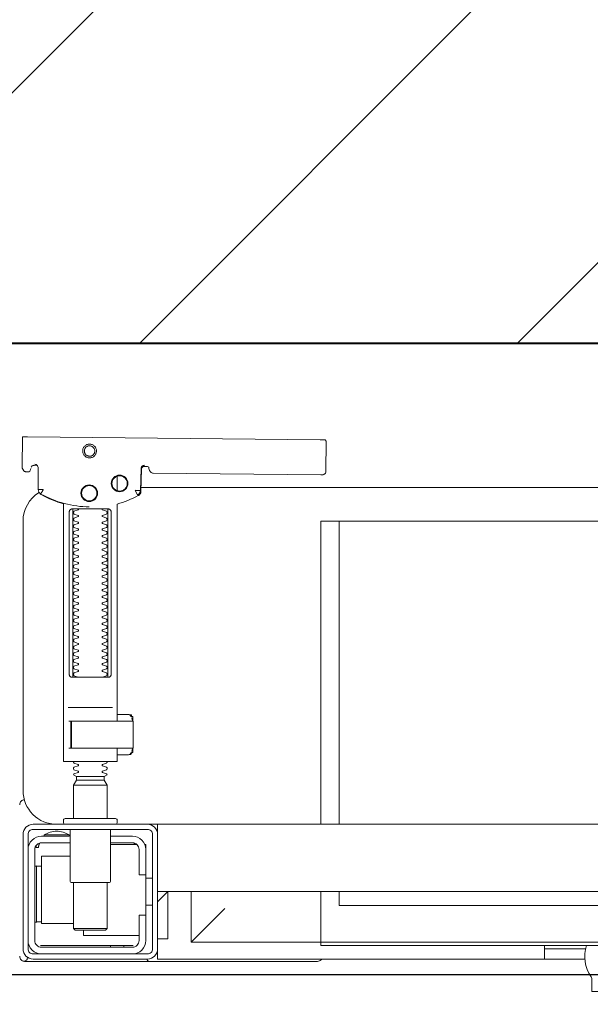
# Model space of a CAD drawing. Header units: millimetres. Extents: x -1893473 to 1546619, y -568027 to 942944.
# Tile 185 of 256: x 169311 to 169481, y -495875 to -495583. Entities that reach past the tile are written whole.
import ezdxf
from ezdxf.enums import TextEntityAlignment as Align

# ---------------------------------------------------------------- set-up
doc = ezdxf.new("R2010")
doc.units = ezdxf.units.MM
doc.header["$LTSCALE"] = 0.2
doc.layers.get('0').update_dxf_attribs({"lineweight": 0})
for name, color, linetype, lineweight in [('!! 0_Opis_pom', 9, 'Continuous', 13), ('!! 1_hatch projektowane ściany', 4, 'Continuous', 5), ('!! 1_OPIS POM NOWE', 140, 'Continuous', 5), ('!! 1_PROJ Sciany', 2, 'Continuous', 40), ('P-Opis nadproża', 150, 'Continuous', 9)]:
    doc.layers.add(name, color=color, linetype=linetype, lineweight=lineweight)
doc.layers.add('!! 1_zabudowa GK', color=33, linetype='Continuous')
doc.layers.add('!!_@ wypos sanit nd', color=7, linetype='Continuous', lineweight=0, plot=False)
doc.layers.add('Powierzchnia', color=140, linetype='Continuous', lineweight=5, plot=False)
doc.styles.add('ARIAL', font='tahoma.ttf')

# ---------------------------------------------------------------- blocks, each defined once
blk = doc.blocks.new('A$C4ebe9e89')
for points in [[(0.16424, 0.15596), (0.16327, 0.15595), (0.16304, 0.15592), (0.16283, 0.15584), (0.16262, 0.15571), (0.16265, 0.15575), (0.16259, 0.15555), (0.16257, 0.15535, -0.157432), (0.16238, 0.15476), (0.1621, 0.15436, -0.241147), (0.16129, 0.15393), (0.1115, 0.15346), (0.11134, 0.15345), (0.11119, 0.15345), (0.11107, 0.15345), (0.11094, 0.15346), (0.11078, 0.15348), (0.11062, 0.15353), (0.11047, 0.15361), (0.11033, 0.15371), (0.11022, 0.15383), (0.11012, 0.15397), (0.11005, 0.15412), (0.11001, 0.15428), (0.11, 0.15445), (0.10995, 0.16345), (0.11023, 0.16384)], [(0.19647, 0.15658), (0.19626, 0.15656), (0.19605, 0.15648), (0.19585, 0.15635), (0.19566, 0.15614, 0.132231), (0.19551, 0.15564), (0.19546, 0.14909)], [(0.19768, 0.15528, 0.415336), (0.19869, 0.15429)], [(0.19885, 0.1543), (0.19898, 0.1543), (0.19913, 0.15431), (0.19927, 0.15434), (0.19941, 0.1544), (0.19953, 0.15447), (0.19965, 0.15456), (0.19975, 0.15466), (0.20007, 0.15512, 0.158481), (0.20026, 0.15571)], [(0.18031, 0.14393, 0.125713), (0.19466, 0.14774, 0.121439), (0.19519, 0.14823, -0.262119), (0.2, 0.13968), (0.2, 0.05968, -0.414214), (0.19, 0.04968), (0.18752, 0.04968, 0.405519), (0.188, 0.05018), (0.188, 0.05088, 0.414214), (0.1875, 0.05138), (0.1725, 0.05138, 0.414214), (0.172, 0.05088), (0.172, 0.05018, 0.405519), (0.17249, 0.04968, 0.001664), (0.15993, 0.04968)], [(0.172, 0.07232), (0.172, 0.06852, 0.414214), (0.1722, 0.06832), (0.18462, 0.06832), (0.1878, 0.06832, 0.414214), (0.188, 0.06852), (0.188, 0.14485), (0.18885, 0.1451), (0.18969, 0.14537), (0.19052, 0.14568), (0.19134, 0.146), (0.19215, 0.14635), (0.19295, 0.14672), (0.19374, 0.14712), (0.19456, 0.14756), (0.19465, 0.14762), (0.19473, 0.14768), (0.19481, 0.14775), (0.19488, 0.14782), (0.19495, 0.1479), (0.19502, 0.14799)], [(0.17647, 0.09332, 0.182836), (0.17637, 0.09341), (0.17515, 0.09381, 0.050055), (0.175, 0.09408), (0.175, 0.09436, 0.050055), (0.17515, 0.09462), (0.17637, 0.09503, 0.719897), (0.17637, 0.09541), (0.17515, 0.09581, 0.050055), (0.175, 0.09608), (0.175, 0.09636, 0.050055), (0.17515, 0.09662), (0.17637, 0.09703, 0.719897), (0.17637, 0.09741), (0.17515, 0.09781, 0.050055), (0.175, 0.09808), (0.175, 0.09836, 0.050055), (0.17515, 0.09862), (0.17637, 0.09903, 0.719897), (0.17637, 0.09941), (0.17515, 0.09981, 0.050055), (0.175, 0.10008), (0.175, 0.10036, 0.050055), (0.17515, 0.10062), (0.17637, 0.10103, 0.719897), (0.17637, 0.10141), (0.17515, 0.10181, 0.050055), (0.175, 0.10208), (0.175, 0.10236, 0.050055), (0.17515, 0.10262), (0.17637, 0.10303, 0.719897), (0.17637, 0.10341), (0.17515, 0.10381, 0.050055), (0.175, 0.10408), (0.175, 0.10436, 0.050055), (0.17515, 0.10462), (0.17637, 0.10503, 0.719897), (0.17637, 0.10541), (0.17515, 0.10581, 0.050055), (0.175, 0.10608), (0.175, 0.10636, 0.050055), (0.17515, 0.10662), (0.17637, 0.10703, 0.719897), (0.17637, 0.10741), (0.17515, 0.10781, 0.050055), (0.175, 0.10808), (0.175, 0.10836, 0.050055), (0.17515, 0.10862), (0.17637, 0.10903, 0.719897), (0.17637, 0.10941), (0.17515, 0.10981, 0.050055), (0.175, 0.11008), (0.175, 0.11036, 0.050055), (0.17515, 0.11062), (0.17637, 0.11103, 0.719897), (0.17637, 0.11141), (0.17515, 0.11181, 0.050055), (0.175, 0.11208), (0.175, 0.11236, 0.050055), (0.17515, 0.11262), (0.17637, 0.11303, 0.719897), (0.17637, 0.11341), (0.17515, 0.11381, 0.050055), (0.175, 0.11408), (0.175, 0.11436, 0.050055), (0.17515, 0.11462), (0.17637, 0.11503, 0.719897), (0.17637, 0.11541), (0.17515, 0.11581, 0.050055), (0.175, 0.11608), (0.175, 0.11636, 0.050055), (0.17515, 0.11662), (0.17637, 0.11703, 0.719897), (0.17637, 0.11741), (0.17515, 0.11781, 0.050055), (0.175, 0.11808), (0.175, 0.11836, 0.050055), (0.17515, 0.11862), (0.17637, 0.11903, 0.719897), (0.17637, 0.11941), (0.17515, 0.11981, 0.050055), (0.175, 0.12008), (0.175, 0.12036, 0.050055), (0.17515, 0.12062), (0.17637, 0.12103, 0.719897), (0.17637, 0.12141), (0.17515, 0.12181, 0.050055), (0.175, 0.12208), (0.175, 0.12236, 0.050055), (0.17515, 0.12262), (0.17637, 0.12303, 0.719897), (0.17637, 0.12341), (0.17515, 0.12381, 0.050055), (0.175, 0.12408), (0.175, 0.12436, 0.050055), (0.17515, 0.12462), (0.17637, 0.12503, 0.719897), (0.17637, 0.12541), (0.17515, 0.12581, 0.050055), (0.175, 0.12608), (0.175, 0.12636, 0.050055), (0.17515, 0.12662), (0.17637, 0.12703, 0.719897), (0.17637, 0.12741), (0.17515, 0.12781, 0.050055), (0.175, 0.12808), (0.175, 0.12836, 0.050055), (0.17515, 0.12862), (0.17637, 0.12903, 0.719897), (0.17637, 0.12941), (0.17515, 0.12981, 0.050055), (0.175, 0.13008), (0.175, 0.13036, 0.050055), (0.17515, 0.13062), (0.17637, 0.13103, 0.719897), (0.17637, 0.13141), (0.17515, 0.13181, 0.050055), (0.175, 0.13208), (0.175, 0.13236, 0.050055), (0.17515, 0.13262), (0.17637, 0.13303, 0.719897), (0.17637, 0.13341), (0.17515, 0.13381, 0.050055), (0.175, 0.13408), (0.175, 0.13436, 0.050055), (0.17515, 0.13462), (0.17637, 0.13503, 0.719897), (0.17637, 0.13541), (0.17515, 0.13581, 0.050055), (0.175, 0.13608), (0.175, 0.13636, 0.050055), (0.17515, 0.13662), (0.17637, 0.13703, 0.719897), (0.17637, 0.13741), (0.17515, 0.13781, 0.050055), (0.175, 0.13808), (0.175, 0.13836, 0.050055), (0.17515, 0.13862), (0.17637, 0.13903, 0.719897), (0.17637, 0.13941), (0.17515, 0.13981, 0.050055), (0.175, 0.14008), (0.175, 0.14036, 0.050055), (0.17515, 0.14062), (0.17637, 0.14103, 0.719897), (0.17637, 0.14141), (0.17515, 0.14181, 0.050055), (0.175, 0.14208), (0.175, 0.14236, 0.050055), (0.17515, 0.14262), (0.17637, 0.14303, 0.474594), (0.17647, 0.14332)], [(0.18353, 0.14332, 0.474594), (0.18364, 0.14303), (0.18486, 0.14262, 0.050055), (0.185, 0.14236), (0.185, 0.14208, 0.050055), (0.18486, 0.14181), (0.18364, 0.14141, 0.719897), (0.18364, 0.14103), (0.18486, 0.14062, 0.050055), (0.185, 0.14036), (0.185, 0.14008, 0.050055), (0.18486, 0.13981), (0.18364, 0.13941, 0.719897), (0.18364, 0.13903), (0.18486, 0.13862, 0.050055), (0.185, 0.13836), (0.185, 0.13808, 0.050055), (0.18486, 0.13781), (0.18364, 0.13741, 0.719897), (0.18364, 0.13703), (0.18486, 0.13662, 0.050055), (0.185, 0.13636), (0.185, 0.13608, 0.050055), (0.18486, 0.13581), (0.18364, 0.13541, 0.719897), (0.18364, 0.13503), (0.18486, 0.13462, 0.050055), (0.185, 0.13436), (0.185, 0.13408, 0.050055), (0.18486, 0.13381), (0.18364, 0.13341, 0.719897), (0.18364, 0.13303), (0.18486, 0.13262, 0.050055), (0.185, 0.13236), (0.185, 0.13208, 0.050055), (0.18486, 0.13181), (0.18364, 0.13141, 0.719897), (0.18364, 0.13103), (0.18486, 0.13062, 0.050055), (0.185, 0.13036), (0.185, 0.13008, 0.050055), (0.18486, 0.12981), (0.18364, 0.12941, 0.719897), (0.18364, 0.12903), (0.18486, 0.12862, 0.050055), (0.185, 0.12836), (0.185, 0.12808, 0.050055), (0.18486, 0.12781), (0.18364, 0.12741, 0.719897), (0.18364, 0.12703), (0.18486, 0.12662, 0.050055), (0.185, 0.12636), (0.185, 0.12608, 0.050055), (0.18486, 0.12581), (0.18364, 0.12541, 0.719897), (0.18364, 0.12503), (0.18486, 0.12462, 0.050055), (0.185, 0.12436), (0.185, 0.12408, 0.050055), (0.18486, 0.12381), (0.18364, 0.12341, 0.719897), (0.18364, 0.12303), (0.18486, 0.12262, 0.050055), (0.185, 0.12236), (0.185, 0.12208, 0.050055), (0.18486, 0.12181), (0.18364, 0.12141, 0.719897), (0.18364, 0.12103), (0.18486, 0.12062, 0.050055), (0.185, 0.12036), (0.185, 0.12008, 0.050055), (0.18486, 0.11981), (0.18364, 0.11941, 0.719897), (0.18364, 0.11903), (0.18486, 0.11862, 0.050055), (0.185, 0.11836), (0.185, 0.11808, 0.050055), (0.18486, 0.11781), (0.18364, 0.11741, 0.719897), (0.18364, 0.11703), (0.18486, 0.11662, 0.050055), (0.185, 0.11636), (0.185, 0.11608, 0.050055), (0.18486, 0.11581), (0.18364, 0.11541, 0.719897), (0.18364, 0.11503), (0.18486, 0.11462, 0.050055), (0.185, 0.11436), (0.185, 0.11408, 0.050055), (0.18486, 0.11381), (0.18364, 0.11341, 0.719897), (0.18364, 0.11303), (0.18486, 0.11262, 0.050055), (0.185, 0.11236), (0.185, 0.11208, 0.050055), (0.18486, 0.11181), (0.18364, 0.11141, 0.719897), (0.18364, 0.11103), (0.18486, 0.11062, 0.050055), (0.185, 0.11036), (0.185, 0.11008, 0.050055), (0.18486, 0.10981), (0.18364, 0.10941, 0.719897), (0.18364, 0.10903), (0.18486, 0.10862, 0.050055), (0.185, 0.10836), (0.185, 0.10808, 0.050055), (0.18486, 0.10781), (0.18364, 0.10741, 0.719897), (0.18364, 0.10703), (0.18486, 0.10662, 0.050055), (0.185, 0.10636), (0.185, 0.10608, 0.050055), (0.18486, 0.10581), (0.18364, 0.10541, 0.719897), (0.18364, 0.10503), (0.18486, 0.10462, 0.050055), (0.185, 0.10436), (0.185, 0.10408, 0.050055), (0.18486, 0.10381), (0.18364, 0.10341, 0.719897), (0.18364, 0.10303), (0.18486, 0.10262, 0.050055), (0.185, 0.10236), (0.185, 0.10208, 0.050055), (0.18486, 0.10181), (0.18364, 0.10141, 0.719897), (0.18364, 0.10103), (0.18486, 0.10062, 0.050055), (0.185, 0.10036), (0.185, 0.10008, 0.050055), (0.18486, 0.09981), (0.18364, 0.09941, 0.719897), (0.18364, 0.09903), (0.18486, 0.09862, 0.050055), (0.185, 0.09836), (0.185, 0.09808, 0.050055), (0.18486, 0.09781), (0.18364, 0.09741, 0.719897), (0.18364, 0.09703), (0.18486, 0.09662, 0.050055), (0.185, 0.09636), (0.185, 0.09608, 0.050055), (0.18486, 0.09581), (0.18364, 0.09541, 0.719897), (0.18364, 0.09503), (0.18486, 0.09462, 0.050055), (0.185, 0.09436), (0.185, 0.09408, 0.050055), (0.18486, 0.09381), (0.18364, 0.09341, 0.182836), (0.18353, 0.09332)], [(0.18575, 0.07252), (0.18575, 0.08011), (0.18572, 0.08022), (0.18564, 0.08029), (0.18555, 0.08032), (0.18565, 0.0803), (0.18573, 0.08024), (0.18577, 0.08014), (0.18577, 0.07252), (0.18574, 0.07241), (0.18567, 0.07234), (0.18547, 0.07232), (0.18558, 0.07237), (0.18564, 0.07252), (0.18564, 0.08012), (0.18557, 0.08027), (0.18547, 0.08032), (0.16743, 0.08032, 0.414214), (0.16723, 0.08012), (0.16723, 0.07252, 0.414214), (0.16743, 0.07232), (0.18547, 0.07232)], [(0.18556, 0.07232, 0.414213), (0.18576, 0.07252), (0.18575, 0.08011), (0.18575, 0.07252), (0.18572, 0.07241), (0.18565, 0.07234), (0.18555, 0.07232)], [(0.175, 0.06836), (0.175, 0.06812, -0.050055), (0.17515, 0.06786), (0.17636, 0.06745, -0.719897), (0.17636, 0.06707), (0.17515, 0.06666, -0.050055), (0.175, 0.0664), (0.175, 0.06612, -0.050055), (0.17515, 0.06586), (0.17636, 0.06545, -0.719897), (0.17636, 0.06507), (0.17515, 0.06466, -0.050055), (0.175, 0.0644), (0.1759, 0.06388), (0.1759, 0.06282), (0.175, 0.06126), (0.175, 0.05138)], [(0.185, 0.06836), (0.185, 0.06812, 0.050055), (0.18486, 0.06786), (0.18364, 0.06745, 0.719897), (0.18364, 0.06707), (0.18486, 0.06666, 0.050055), (0.185, 0.0664), (0.185, 0.06612, 0.050055), (0.18486, 0.06586), (0.18364, 0.06545, 0.719897), (0.18364, 0.06507), (0.18486, 0.06466, 0.050055), (0.185, 0.0644), (0.1841, 0.06388), (0.1841, 0.06282), (0.185, 0.06126), (0.185, 0.05138)], [(0.20011, 0.05684, 0.126559), (0.19962, 0.05693)], [(0.20099, 0.05547, 0.198909), (0.20055, 0.05654, 0.091301), (0.20011, 0.05684)], [(0.174, 0.04818), (0.174, 0.03288, 0.414214), (0.1745, 0.03238), (0.1855, 0.03238, 0.414214), (0.186, 0.03288), (0.186, 0.04818)], [(0.19375, 0.04656, 0.119096), (0.19, 0.04764, 0.119096), (0.18625, 0.04656)], [(0.16379, 0.04368), (0.1635, 0.04368), (0.1635, 0.04218, -0.414214), (0.1675, 0.04618), (0.174, 0.04618)], [(0.174, 0.04418), (0.1675, 0.04418, 0.414214), (0.1655, 0.04218), (0.1655, 0.03468), (0.1635, 0.03468), (0.1635, 0.01518, 0.414214), (0.1675, 0.01118)], [(0.1635, 0.02268), (0.1655, 0.02268), (0.1655, 0.01518, 0.414214), (0.1675, 0.01318), (0.1945, 0.01318, 0.414214), (0.1965, 0.01518), (0.1965, 0.04218, 0.414214), (0.1945, 0.04418), (0.186, 0.04418)], [(0.19375, 0.04618), (0.19375, 0.04656), (0.18625, 0.04656), (0.18625, 0.04618), (0.1945, 0.04618, -0.414214), (0.1985, 0.04218)], [(0.1945, 0.03721), (0.19515, 0.03722), (0.19542, 0.03722), (0.1956, 0.03722), (0.19567, 0.03722, 0.116465), (0.19589, 0.03728), (0.19601, 0.03733), (0.19601, 0.02063), (0.19589, 0.02068, 0.116465), (0.19567, 0.02074), (0.19542, 0.02074), (0.19515, 0.02074), (0.1945, 0.02075)], [(0.1945, 0.01118, 0.414214), (0.1985, 0.01518)], [(-0.04, 0.01368), (-0.03255, 0.01368, 0.236962), (-0.03118, 0.00443, -0.154353), (-0.031, 0.00386), (-0.031, 0), (0.031, 0), (0.031, 0.00386, -0.154353), (0.03118, 0.00443, 0.236962), (0.03256, 0.01368), (0.04, 0.01368)], [(0.11124, 0.00968), (0.11142, 0.00944), (0.11165, 0.00925), (0.11192, 0.0091), (0.1122, 0.00901), (0.1125, 0.00898), (0.1623, 0.00898, 0.326231), (0.16325, 0.00968)], [(0.1987, 0.01002, 0.000114), (0.1987, 0.01002, 0.517015), (0.20003, 0.00909), (0.19993, 0.00905), (0.19983, 0.00903), (0.19971, 0.009), (0.19958, 0.00899), (0.19948, 0.00899), (0.19903, 0.00899), (0.19841, 0.00899), (0.19771, 0.00899), (0.16428, 0.00899), (0.16393, 0.00899), (0.16357, 0.00899), (0.16323, 0.00899), (0.16294, 0.00899), (0.16269, 0.00899), (0.16249, 0.00899), (0.16237, 0.00899)], [(0.20011, 0.00912, 0.091301), (0.20055, 0.00942, 0.198909), (0.20099, 0.01048)]]:
    blk.add_lwpolyline(points, format="xyb")
for points in [[(0.19864, 0.1647), (0.11173, 0.16387)], [(0.20013, 0.1647), (0.20026, 0.15571)], [(0.16386, 0.15607), (0.16409, 0.15602), (0.16425, 0.15596), (0.1644, 0.15586), (0.16453, 0.15574), (0.16463, 0.1556), (0.16471, 0.15544), (0.16476, 0.15527), (0.16478, 0.1551), (0.16496, 0.14854), (0.16497, 0.14842), (0.16498, 0.14832), (0.16501, 0.14822), (0.16503, 0.14812), (0.16507, 0.14802), (0.16511, 0.14793), (0.16516, 0.14784), (0.16521, 0.14775), (0.16528, 0.14767), (0.16535, 0.14758), (0.16542, 0.14751), (0.1655, 0.14744), (0.16558, 0.14737), (0.16567, 0.14731), (0.16576, 0.14726), (0.16651, 0.14688), (0.16727, 0.14651), (0.16803, 0.14617), (0.16881, 0.14585), (0.1696, 0.14555), (0.17039, 0.14527), (0.17119, 0.14502), (0.172, 0.14478), (0.172, 0.08032)], [(0.1651, 0.14871), (0.16492, 0.1553), (0.1649, 0.15547), (0.16485, 0.15563), (0.16478, 0.15579), (0.16468, 0.15592), (0.16455, 0.15604), (0.16441, 0.15614), (0.16425, 0.15621), (0.16409, 0.15626), (0.16391, 0.15627)], [(0.19757, 0.15573), (0.19749, 0.15586), (0.19739, 0.15598), (0.19727, 0.15608), (0.19713, 0.15617), (0.19698, 0.15623), (0.19683, 0.15626), (0.19667, 0.15627), (0.19577, 0.15626)], [(0.172, 0.15305), (0.172, 0.14874)], [(0.16493, 0.14968), (-0.16477, 0.14968)], [(0.17483, 0.14232), (0.17483, 0.09432)], [(0.18523, 0.09432), (0.18523, 0.14232)], [(-0.11847, 0.04968), (-0.11847, 0.13968), (0.11153, 0.13968), (0.11153, 0.04968)], [(0.10602, 0.13968), (0.10602, 0.04968)], [(0.16811, 0.08203), (0.16776, 0.08162), (0.16776, 0.08196), (0.16779, 0.08207), (0.16786, 0.08214), (0.16797, 0.08218), (0.1681, 0.08219), (0.16822, 0.08219), (0.16842, 0.08221), (0.16887, 0.08232), (0.172, 0.08232)], [(0.16848, 0.08224), (0.16856, 0.0823), (0.16876, 0.08232)], [(0.18662, 0.08432), (0.17345, 0.08432)], [(0.16732, 0.08028), (0.16732, 0.08144), (0.16736, 0.08156), (0.16746, 0.08164), (0.16767, 0.08169)], [(0.16751, 0.08053), (0.16754, 0.08079), (0.16766, 0.08132)], [(0.17371, 0.08032), (0.18481, 0.08032), (0.18637, 0.08032)], [(0.16767, 0.07094), (0.16756, 0.07096), (0.16746, 0.07099), (0.16737, 0.07106), (0.16732, 0.0712), (0.16732, 0.07235)], [(0.16766, 0.07131), (0.16754, 0.07185), (0.16751, 0.0721)], [(0.172, 0.07032), (0.16887, 0.07032), (0.16842, 0.07042), (0.16831, 0.07044), (0.1682, 0.07044), (0.16806, 0.07045), (0.16795, 0.07046), (0.16783, 0.07052), (0.16776, 0.07067), (0.16776, 0.07101), (0.16811, 0.07061)], [(0.16876, 0.07032), (0.16866, 0.07032), (0.16848, 0.0704)], [(0.18558, 0.07232), (0.18637, 0.07232)], [(0.1759, 0.06388), (0.1841, 0.06388)], [(0.1841, 0.06282), (0.1759, 0.06282)], [(0.185, 0.06126), (0.175, 0.06126)], [(0.19963, 0.05696), (0.19976, 0.05695), (0.19988, 0.05692), (0.20001, 0.05688)], [(-0.16, 0.04668), (-0.16, 0.04968), (0.16, 0.04968), (0.16, 0.04668)], [(0.16, 0.03368), (0.16, 0.04568)], [(0.167, 0.04412), (0.16693, 0.04403), (0.16687, 0.04393), (0.16681, 0.04381), (0.16675, 0.04368)], [(0.19499, 0.04412), (0.19506, 0.04404), (0.19512, 0.04395), (0.19517, 0.04385), (0.19521, 0.04376), (0.19525, 0.04365), (0.19528, 0.04355), (0.19531, 0.04344), (0.19533, 0.04333), (0.19535, 0.04322), (0.19537, 0.04311), (0.19538, 0.04301), (0.19539, 0.04291), (0.19538, 0.04281), (0.19547, 0.04278), (0.19557, 0.04278), (0.19568, 0.04278), (0.19578, 0.04278), (0.19589, 0.04278), (0.19613, 0.04278), (0.19616, 0.04288), (0.19615, 0.04299), (0.19613, 0.04311), (0.19609, 0.04324), (0.19605, 0.04336), (0.19594, 0.04357)], [(0.1635, 0.03468), (0.1635, 0.04218)], [(0.174, 0.04368), (0.16618, 0.04368)], [(0.186, 0.04018), (0.1945, 0.04018), (0.1945, 0.02018), (0.185, 0.02018)], [(0.19591, 0.03729), (0.19602, 0.03729), (0.19616, 0.03729), (0.19632, 0.03729), (0.1965, 0.03729)], [(0.1615, 0.03368), (0.1635, 0.03368)], [(0.175, 0.03238), (0.175, 0.01872), (0.1755, 0.01822), (0.1845, 0.01822), (0.185, 0.01872), (0.185, 0.03238)], [(0.16, 0.02668), (0.157, 0.02968), (0.16, 0.02968), (-0.16, 0.02968), (-0.157, 0.02968), (-0.16, 0.02668)], [(0.10602, 0.02968), (0.10602, 0.0256), (-0.11847, 0.0256)], [(0.11153, 0.02968), (0.11153, 0.01468), (0.15, 0.01468)], [(0.14, 0.02468), (0.15, 0.01468), (0.15, 0.02968)], [(0.16, 0.01568), (0.157, 0.01568), (0.157, 0.02968)], [(0.1615, 0.02568), (0.1635, 0.02568)], [(0.1965, 0.02067), (0.19632, 0.02067), (0.19616, 0.02067), (0.19602, 0.02067), (0.19591, 0.02067)], [(0.1655, 0.01668), (0.182, 0.01668), (0.182, 0.01822)], [(0.185, 0.01872), (0.175, 0.01872)], [(0.03283, 0.01268), (0.045, 0.01268)], [(0.16, 0.01268), (0.16, 0.00968), (0.03305, 0.00968)], [(0.045, 0.01368), (0.045, 0.00968)], [(0.16722, 0.01368), (0.19467, 0.01368), (0.19478, 0.01368)], [(0.17, 0.01318), (0.17, 0.01368)], [(0.174, 0.01318), (0.174, 0.01368)]]:
    blk.add_lwpolyline(points)
for points in [[(0.18024, 0.15848), (0.18044, 0.15849), (0.18064, 0.15852), (0.18084, 0.15857), (0.18103, 0.15864), (0.18121, 0.15873), (0.18138, 0.15883), (0.18154, 0.15895), (0.18168, 0.15909), (0.18182, 0.15924), (0.18194, 0.1594), (0.18204, 0.15958), (0.18212, 0.15976), (0.18219, 0.15995), (0.18224, 0.16014), (0.18226, 0.16034), (0.18227, 0.16054), (0.18226, 0.16075), (0.18223, 0.16094), (0.18218, 0.16114), (0.18211, 0.16133), (0.18202, 0.16151), (0.18191, 0.16168), (0.18179, 0.16184), (0.18166, 0.16199), (0.18151, 0.16212), (0.18134, 0.16224), (0.18117, 0.16234), (0.18099, 0.16242), (0.1808, 0.16249), (0.1806, 0.16254), (0.1804, 0.16256), (0.1802, 0.16257), (0.18, 0.16256), (0.1798, 0.16253), (0.17961, 0.16248), (0.17942, 0.16241), (0.17924, 0.16232), (0.17907, 0.16222), (0.17891, 0.1621), (0.17876, 0.16196), (0.17863, 0.16181), (0.17851, 0.16165), (0.17841, 0.16147), (0.17832, 0.16129), (0.17826, 0.1611), (0.17821, 0.1609), (0.17818, 0.16071), (0.17818, 0.1605), (0.17819, 0.1603), (0.17822, 0.16011), (0.17827, 0.15991), (0.17834, 0.15972), (0.17843, 0.15954), (0.17853, 0.15937), (0.17865, 0.15921), (0.17879, 0.15906), (0.17894, 0.15893), (0.1791, 0.15881), (0.17928, 0.15871), (0.17946, 0.15863), (0.17965, 0.15856), (0.17984, 0.15851), (0.18004, 0.15849)], [(0.18024, 0.15897), (0.18039, 0.15898), (0.18054, 0.159), (0.18068, 0.15904), (0.18083, 0.15909), (0.18096, 0.15916), (0.18109, 0.15924), (0.18121, 0.15933), (0.18133, 0.15943), (0.18143, 0.15955), (0.18152, 0.15967), (0.18159, 0.1598), (0.18166, 0.15994), (0.18171, 0.16008), (0.18174, 0.16023), (0.18176, 0.16038), (0.18177, 0.16053), (0.18176, 0.16068), (0.18174, 0.16084), (0.1817, 0.16098), (0.18165, 0.16113), (0.18158, 0.16126), (0.1815, 0.16139), (0.18141, 0.16151), (0.1813, 0.16162), (0.18119, 0.16173), (0.18107, 0.16182), (0.18094, 0.16189), (0.1808, 0.16196), (0.18066, 0.16201), (0.18051, 0.16204), (0.18036, 0.16206), (0.18021, 0.16207), (0.18005, 0.16206), (0.1799, 0.16204), (0.17976, 0.162), (0.17961, 0.16194), (0.17948, 0.16188), (0.17935, 0.1618), (0.17923, 0.16171), (0.17911, 0.1616), (0.17901, 0.16149), (0.17892, 0.16137), (0.17885, 0.16124), (0.17878, 0.1611), (0.17873, 0.16095), (0.1787, 0.16081), (0.17868, 0.16066), (0.17867, 0.1605), (0.17868, 0.16035), (0.1787, 0.1602), (0.17874, 0.16005), (0.17879, 0.15991), (0.17886, 0.15977), (0.17894, 0.15964), (0.17903, 0.15952), (0.17914, 0.15941), (0.17925, 0.15931), (0.17937, 0.15922), (0.1795, 0.15914), (0.17964, 0.15908), (0.17978, 0.15903), (0.17993, 0.159), (0.18008, 0.15897)], [(0.16587, 0.14754), (0.16582, 0.14756), (0.16577, 0.1476), (0.16573, 0.14763), (0.16568, 0.14767), (0.16563, 0.14771), (0.16558, 0.14776), (0.16553, 0.14781), (0.16549, 0.14786), (0.16544, 0.14791), (0.1654, 0.14797), (0.16536, 0.14803), (0.16533, 0.14809), (0.16529, 0.14815), (0.16526, 0.14821), (0.16524, 0.14828), (0.16521, 0.14834), (0.16519, 0.14841), (0.16517, 0.14847), (0.16516, 0.14854), (0.16515, 0.1486), (0.16514, 0.14866), (0.16513, 0.14872), (0.16513, 0.14877), (0.16518, 0.14879), (0.16643, 0.14884), (0.16648, 0.14884), (0.16654, 0.14884), (0.16659, 0.14886), (0.16664, 0.14883), (0.16661, 0.14879), (0.16658, 0.14874), (0.16656, 0.14869), (0.16653, 0.14863), (0.16594, 0.14754)], [(0.18533, 0.14332), (0.18542, 0.14331), (0.1855, 0.1433), (0.18559, 0.14329), (0.18567, 0.14326), (0.18575, 0.14323), (0.18583, 0.14319), (0.18591, 0.14314), (0.18598, 0.14308), (0.18604, 0.14302), (0.1861, 0.14294), (0.18615, 0.14286), (0.18619, 0.14276), (0.18623, 0.14266), (0.18626, 0.14255), (0.18627, 0.14243), (0.18628, 0.14232), (0.18628, 0.09432), (0.18627, 0.0942), (0.18626, 0.09409), (0.18623, 0.09398), (0.18619, 0.09387), (0.18615, 0.09378), (0.1861, 0.09369), (0.18604, 0.09362), (0.18598, 0.09355), (0.18591, 0.09349), (0.18583, 0.09344), (0.18575, 0.0934), (0.18567, 0.09337), (0.18559, 0.09335), (0.1855, 0.09333), (0.18542, 0.09332), (0.18533, 0.09332), (0.17475, 0.09332), (0.17466, 0.09332), (0.17457, 0.09333), (0.17449, 0.09335), (0.1744, 0.09337), (0.17432, 0.0934), (0.17424, 0.09344), (0.17416, 0.09349), (0.17409, 0.09355), (0.17403, 0.09362), (0.17397, 0.09369), (0.17392, 0.09378), (0.17387, 0.09387), (0.17384, 0.09398), (0.17381, 0.09409), (0.17379, 0.0942), (0.17379, 0.09432), (0.17379, 0.14232), (0.17379, 0.14243), (0.17381, 0.14255), (0.17384, 0.14266), (0.17387, 0.14276), (0.17392, 0.14286), (0.17397, 0.14294), (0.17403, 0.14302), (0.17409, 0.14308), (0.17416, 0.14314), (0.17424, 0.14319), (0.17432, 0.14323), (0.1744, 0.14326), (0.17449, 0.14329), (0.17457, 0.1433), (0.17466, 0.14331), (0.17475, 0.14332)], [(-0.11847, 0.01368), (0.11153, 0.01368), (0.11153, 0.01468), (-0.11847, 0.01468)]]:
    blk.add_lwpolyline(points, close=True)
for points in [[(0.19546, 0.14908), (0.19546, 0.14908), (0.19546, 0.14908), (0.19546, 0.14909), (0.19546, 0.14909), (0.19546, 0.14909), (0.19546, 0.14909), (0.19546, 0.14909), (0.19546, 0.14909), (0.19546, 0.14909), (0.19546, 0.14909), (0.19546, 0.14909), (0.19546, 0.14909), (0.19546, 0.14909), (0.19546, 0.14909), (0.19546, 0.14909), (0.19546, 0.14909), (0.19546, 0.14909), (0.19546, 0.14909), (0.19546, 0.14909), (0.19546, 0.14908), (0.19546, 0.14908), (0.19546, 0.14908), (0.19546, 0.14908), (0.19546, 0.14908), (0.19546, 0.14908), (0.19546, 0.14908), (0.19546, 0.14908), (0.19546, 0.14908), (0.19546, 0.14908), (0.19546, 0.14908), (0.19546, 0.14908), (0.19546, 0.14908), (0.19546, 0.14908), (0.19546, 0.14908), (0.19546, 0.14908), (0.19546, 0.14908), (0.19546, 0.14909), (0.19545, 0.14909), (0.19545, 0.14909), (0.19545, 0.14909), (0.19545, 0.14909), (0.19545, 0.14909), (0.19545, 0.14909), (0.19545, 0.14909), (0.19545, 0.14909), (0.19544, 0.14909), (0.19544, 0.14908), (0.19544, 0.14908), (0.19544, 0.14908), (0.19544, 0.14908), (0.19543, 0.14908), (0.19543, 0.14908), (0.19543, 0.14908), (0.19543, 0.14908), (0.19543, 0.14908), (0.19543, 0.14908), (0.19543, 0.14908), (0.19542, 0.14908), (0.19542, 0.14908), (0.19542, 0.14908), (0.19542, 0.14908), (0.19542, 0.14908), (0.19541, 0.14908), (0.19541, 0.14908), (0.19541, 0.14908), (0.19541, 0.14908), (0.19541, 0.14908), (0.1954, 0.14908), (0.1954, 0.14908), (0.1954, 0.14908), (0.19539, 0.14908), (0.19539, 0.14908), (0.19538, 0.14909), (0.19537, 0.14909), (0.19537, 0.14909), (0.19536, 0.14909), (0.19536, 0.14909), (0.19536, 0.14909), (0.19535, 0.14909), (0.19535, 0.14909), (0.19534, 0.14909), (0.19534, 0.14909), (0.19533, 0.14909), (0.19533, 0.14909), (0.19532, 0.14909), (0.19531, 0.14909), (0.19531, 0.14909), (0.1953, 0.14909), (0.19529, 0.14909), (0.19529, 0.14909), (0.19528, 0.14909), (0.19527, 0.14909), (0.19527, 0.14909), (0.19526, 0.14909), (0.19525, 0.14909), (0.19524, 0.14909), (0.19524, 0.14909), (0.19523, 0.14909), (0.19522, 0.14909), (0.19521, 0.14909), (0.1952, 0.14909), (0.19519, 0.14909), (0.19518, 0.14909), (0.19517, 0.14909), (0.19516, 0.14909), (0.19516, 0.14909), (0.19515, 0.14909), (0.19514, 0.14909), (0.19513, 0.14909), (0.19512, 0.14909), (0.19511, 0.14909), (0.1951, 0.14909), (0.19508, 0.14909), (0.19507, 0.14909), (0.19506, 0.14909), (0.19505, 0.14909), (0.19504, 0.14909), (0.19503, 0.14909), (0.19502, 0.14909), (0.19501, 0.14909), (0.195, 0.14909), (0.19499, 0.14909), (0.19497, 0.14909), (0.19496, 0.14909), (0.19495, 0.14909), (0.19494, 0.1491), (0.19493, 0.1491), (0.19491, 0.1491), (0.1949, 0.1491), (0.19489, 0.1491), (0.19488, 0.1491), (0.19486, 0.1491), (0.19485, 0.1491), (0.19484, 0.1491), (0.19483, 0.1491), (0.19481, 0.1491), (0.19469, 0.1491), (0.19464, 0.1491), (0.19459, 0.1491), (0.19456, 0.1491), (0.19453, 0.1491), (0.19451, 0.1491), (0.19448, 0.1491), (0.19446, 0.1491), (0.19443, 0.1491), (0.19441, 0.1491), (0.19438, 0.1491), (0.19435, 0.1491), (0.19433, 0.1491), (0.19431, 0.1491), (0.19428, 0.1491), (0.19427, 0.1491), (0.19426, 0.1491), (0.19423, 0.1491), (0.19422, 0.1491), (0.19421, 0.1491), (0.1942, 0.1491), (0.19418, 0.1491), (0.19418, 0.1491), (0.19417, 0.1491), (0.19417, 0.1491), (0.19416, 0.1491), (0.19416, 0.1491), (0.19415, 0.14911), (0.19414, 0.14911), (0.19414, 0.14911), (0.19413, 0.14911), (0.19413, 0.14911), (0.19412, 0.14911), (0.19412, 0.14911), (0.19412, 0.14911), (0.19411, 0.14911), (0.19411, 0.1491), (0.1941, 0.1491), (0.1941, 0.1491), (0.1941, 0.1491), (0.19409, 0.1491), (0.19409, 0.1491), (0.19409, 0.1491), (0.19409, 0.1491), (0.19408, 0.1491), (0.19408, 0.1491), (0.19408, 0.1491), (0.19407, 0.1491), (0.19407, 0.1491), (0.19406, 0.1491), (0.19406, 0.1491), (0.19406, 0.1491), (0.19406, 0.1491), (0.19405, 0.1491), (0.19405, 0.1491), (0.19405, 0.1491), (0.19405, 0.14911), (0.19404, 0.14911), (0.19404, 0.14911), (0.19404, 0.14911), (0.19403, 0.14911), (0.19403, 0.14911), (0.19402, 0.14912), (0.19402, 0.14912), (0.19402, 0.14912), (0.19401, 0.14912), (0.19401, 0.14912), (0.19401, 0.14912), (0.194, 0.14912), (0.194, 0.14912), (0.194, 0.14912), (0.194, 0.14912), (0.194, 0.14912), (0.194, 0.14912), (0.194, 0.14912), (0.19399, 0.14912), (0.19399, 0.14912), (0.19399, 0.14912), (0.19399, 0.14912), (0.19399, 0.14912), (0.19399, 0.14912), (0.19398, 0.14912), (0.19398, 0.14912), (0.19398, 0.14911), (0.19398, 0.14911), (0.19398, 0.14911), (0.19398, 0.14911), (0.19397, 0.14911), (0.19397, 0.14911), (0.19397, 0.1491), (0.19397, 0.1491), (0.19397, 0.1491), (0.19397, 0.1491), (0.19397, 0.1491), (0.19397, 0.14909), (0.19397, 0.14909), (0.19397, 0.14909), (0.19397, 0.14909), (0.19397, 0.14908), (0.19397, 0.14908), (0.19397, 0.14908), (0.19397, 0.14908), (0.19397, 0.14908), (0.19397, 0.14907), (0.19397, 0.14907), (0.19397, 0.14907), (0.19397, 0.14907), (0.19397, 0.14907), (0.19398, 0.14906), (0.19398, 0.14906), (0.19398, 0.14906), (0.19398, 0.14906), (0.19398, 0.14906), (0.19398, 0.14905), (0.19399, 0.14905), (0.19399, 0.14905), (0.19399, 0.14905), (0.194, 0.14904), (0.194, 0.14904), (0.19401, 0.14903), (0.19401, 0.14903), (0.19401, 0.14903), (0.19402, 0.14902), (0.19402, 0.14902), (0.19402, 0.14902), (0.19403, 0.14901), (0.19403, 0.14901), (0.19403, 0.14901), (0.19403, 0.149), (0.19403, 0.149), (0.19403, 0.149), (0.19404, 0.14899), (0.19404, 0.14899), (0.19404, 0.14899), (0.19404, 0.14899), (0.19404, 0.14898), (0.19404, 0.14898), (0.19404, 0.14898), (0.19405, 0.14897), (0.19405, 0.14897), (0.19405, 0.14897), (0.19405, 0.14896), (0.19405, 0.14896), (0.19406, 0.14895), (0.19406, 0.14895), (0.19406, 0.14895), (0.19406, 0.14894), (0.19407, 0.14894), (0.19407, 0.14893), (0.19407, 0.14893), (0.19408, 0.14892), (0.19408, 0.14891), (0.19409, 0.1489), (0.19409, 0.14889), (0.1941, 0.14888), (0.1941, 0.14887), (0.19411, 0.14886), (0.19412, 0.14884), (0.19414, 0.14881), (0.19416, 0.14877), (0.19418, 0.14873), (0.19419, 0.14871), (0.1942, 0.1487), (0.19421, 0.14868), (0.19422, 0.14866), (0.19423, 0.14864), (0.19434, 0.14845), (0.19435, 0.14844), (0.19435, 0.14842), (0.19436, 0.1484), (0.19437, 0.14839), (0.19438, 0.14837), (0.19439, 0.14836), (0.1944, 0.14834), (0.19441, 0.14832), (0.19441, 0.14831), (0.19442, 0.14829), (0.19443, 0.14828), (0.19444, 0.14826), (0.19445, 0.14825), (0.19446, 0.14823), (0.19446, 0.14822), (0.19447, 0.14821), (0.19448, 0.14819), (0.19449, 0.14818), (0.19449, 0.14816), (0.1945, 0.14815), (0.19451, 0.14814), (0.19452, 0.14813), (0.19452, 0.14811), (0.19453, 0.1481), (0.19454, 0.14809), (0.19454, 0.14808), (0.19455, 0.14806), (0.19456, 0.14805), (0.19456, 0.14804), (0.19457, 0.14803), (0.19457, 0.14802), (0.19458, 0.14801), (0.19458, 0.148), (0.19459, 0.14799), (0.1946, 0.14798), (0.1946, 0.14797), (0.19461, 0.14796), (0.19461, 0.14795), (0.19462, 0.14794), (0.19462, 0.14793), (0.19463, 0.14792), (0.19463, 0.14791), (0.19463, 0.1479), (0.19464, 0.1479), (0.19464, 0.14789), (0.19465, 0.14788), (0.19465, 0.14787), (0.19465, 0.14787), (0.19466, 0.14786), (0.19466, 0.14785), (0.19466, 0.14785), (0.19467, 0.14784), (0.19467, 0.14784), (0.19467, 0.14783), (0.19468, 0.14783), (0.19468, 0.14782), (0.19468, 0.14782), (0.19468, 0.14782), (0.19468, 0.14781), (0.19468, 0.14781), (0.19468, 0.14781), (0.19468, 0.14781), (0.19469, 0.14781), (0.19469, 0.1478), (0.19469, 0.1478), (0.19469, 0.1478), (0.19469, 0.1478), (0.19469, 0.1478), (0.19469, 0.1478), (0.19469, 0.1478), (0.19469, 0.14779), (0.19469, 0.14779), (0.19469, 0.14779), (0.19469, 0.14779), (0.19469, 0.14779), (0.19469, 0.14779), (0.19469, 0.14779), (0.19469, 0.14779), (0.19469, 0.14779), (0.19469, 0.14779), (0.19469, 0.14779), (0.19469, 0.14779), (0.19469, 0.14779), (0.19469, 0.14779), (0.19469, 0.14779), (0.19469, 0.14779), (0.19469, 0.14778), (0.19469, 0.14778), (0.19469, 0.14778), (0.19469, 0.14778), (0.19469, 0.14778), (0.19469, 0.14778), (0.19469, 0.14778), (0.19469, 0.14778), (0.19469, 0.14778), (0.19469, 0.14778), (0.19469, 0.14778), (0.19469, 0.14778), (0.19469, 0.14778), (0.19469, 0.14778), (0.19469, 0.14778), (0.19469, 0.14778), (0.19469, 0.14778), (0.19469, 0.14778), (0.19469, 0.14778), (0.19469, 0.14778), (0.19469, 0.14778), (0.19469, 0.14778), (0.19469, 0.14778), (0.19469, 0.14778), (0.1947, 0.14778, 0.269557)], [(0.16, 0.01268), (0.16, 0.04668, -0.414214), (0.163, 0.04968), (0.197, 0.04968, -0.414214), (0.2, 0.04668), (0.2, 0.01268, -0.414214), (0.197, 0.00968), (0.163, 0.00968, -0.414214)], [(0.1985, 0.04668), (0.1985, 0.01268, -0.414214), (0.197, 0.01118), (0.163, 0.01118, -0.414214), (0.1615, 0.01268), (0.1615, 0.04668, -0.414214), (0.163, 0.04818), (0.197, 0.04818, -0.414214)]]:
    blk.add_lwpolyline(points, format="xyb", close=True)
for centre, radius in [((0.17129, 0.1509), 0.00247), ((0.17129, 0.15089), 0.00227), ((0.18031, 0.14798), 0.00247), ((0.18031, 0.14798), 0.00227)]:
    blk.add_circle(centre, radius)
for centre, major_axis, ratio, start_param, end_param in [((0.11173, 0.16385), (0.0015, 0.00001), 0.008666, 1.564549, 3.135353), ((0.19863, 0.16469), (0.0015, 0.00001), 0.008666, 0.000034, 1.564556), ((0.11145, 0.16346), (-0.0015, -0.00001), 0.008666, 6.276938, 6.283143), ((0.16326, 0.15695), (0.00001, -0.001), 0.006244, 0, 0.008667), ((0.19846, 0.15618), (-0.000892, -0.000453), 0.001081, 6.273741, 6.283185), ((0.19868, 0.15529), (-0.001, -0.00001), 0.00236, 6.276941, 6.283185), ((0.19876, 0.15569), (0.0015, 0.00002), 0.011557, 6.27692, 6.283202), ((0.19849, 0.1543), (0.000501, 0.000005), 0.008666, 5.12776, 5.491123), ((0.19868, 0.15529), (0.000013, -0.001), 0.403131, 6.273715, 6.283185), ((0.19883, 0.1553), (0.000018, -0.001), 0.702652, 6.271005, 6.283185), ((0.17484, 0.14232), (0, 0.001), 0.006244, 0, 1.570796), ((0.18031, 0.14443), (0.000005, -0.0005), 0.006244, 0, 0.008667), ((0.18524, 0.14232), (0, -0.001), 0.006244, 3.141593, 4.712389), ((0.17484, 0.09432), (0, -0.001), 0.006244, 4.712389, 6.283185), ((0.18524, 0.09432), (0, -0.001), 0.006244, 4.712389, 6.283185), ((0.16768, 0.08149), (-0.000013, 0.0002), 0.199357, 6.276703, 6.276744), ((0.16768, 0.07114), (-0.000013, -0.0002), 0.199357, 0.006339, 0.00638)]:
    blk.add_ellipse(centre, major_axis=major_axis, ratio=ratio, start_param=start_param, end_param=end_param)
blk = doc.blocks.new('A$C2EB40A8D')
at = {"layer": '!! 1_hatch projektowane ściany'}
h = blk.add_hatch(dxfattribs=at)
h.set_pattern_fill('ANSI31', color=256, scale=25)
h.set_pattern_definition([(45, (-604946.8, 1976053.4), (-56.1266008, 56.1266008), [])])
h.paths.add_polyline_path([(3298.87011, -1277.48603), (6407.5648, -1277.48603), (6407.5648, -1157.48603), (3298.87011, -1157.48603)])
blk.add_lwpolyline([(3298.87011, -1277.48603), (6407.5648, -1277.48603), (6407.5648, -1157.48603), (3298.87011, -1157.48603)], close=True, dxfattribs=at)
at = {"layer": '!! 1_PROJ Sciany'}
blk.add_lwpolyline([(6407.5648, -1277.48603), (3298.87011, -1277.48603)], dxfattribs=at)
at = {"layer": '!! 1_zabudowa GK'}
blk.add_lwpolyline([(6407.5648, -1464.98603), (3298.87011, -1464.98603)], dxfattribs=at)
at = {"layer": 'Powierzchnia'}
blk.add_lwpolyline([(9048.87011, -2387.48603), (6407.5648, -2387.48603), (6407.5648, -1277.48603), (3298.87011, -1277.48603), (3298.87011, -4092.48603), (9048.87011, -4092.48603)], close=True, dxfattribs=at)
at = {"layer": '!!_@ wypos sanit nd', "xscale": -1000, "yscale": 1000, "zscale": 1000}
blk.add_blockref('A$C4ebe9e89', (5843.98841, -1469.95656), dxfattribs=at)
at = {"layer": '!! 0_Opis_pom', "ltscale": 0.7, "style": 'ARIAL'}
for tag, p in [('B1,21', (-891.77727, 31796.97458)), ('A1,16', (-13651.31084, 31587.95236)), ('B1,19', (-5798.61305, 31587.22944)), ('B1/17', (-9701.43347, 31565.05244)), ('1,23', (10805.41388, 31565.05244)), ('1,22', (4526.58954, 31507.65132)), ('A1,1', (-16866.13618, 31459.3792)), ('B1,18', (-7791.62894, 31330.08444)), ('B1,20', (-2961.4347, 31167.05787)), ('A1,6', (-19287.17717, 30923.71998)), ('B1,1', (14135.63445, 30913.92963)), ('B1,3', (17346.74696, 30023.81022)), ('B1,4', (29817.71501, 29157.67457)), ('A1,5', (-23454.5385, 28820.77901)), ('A1,2', (-17502.57721, 28602.57524)), ('B1,2D', (2616.16402, 28559.52261)), ('A1,15', (-13651.31084, 28261.46046)), ('B1,4', (29883.58177, 28158.35876)), ('B1,2B', (18801.54781, 27650.12382)), ('B1,2A', (13086.7373, 27376.04393)), ('A1,3', (-16846.27912, 25980.40356)), ('B1,8', (9089.53994, 25356.27639)), ('B1,6', (31915.87888, 23754.79829)), ('A1,4', (-24010.17576, 23559.17399)), ('B1,14', (-11621.32288, 23261.44183)), ('B1,13', (-3080.55208, 22924.09997)), ('B1,5', (29245.49088, 22896.69268)), ('B1,10', (3982.60923, 22874.21277)), ('B1,9', (5634.43488, 22623.92098)), ('B1,2C', (13327.26639, 22378.5328)), ('B1,7', (16398.41175, 22348.28836)), ('B1,11', (5553.20442, 20939.83877)), ('B1,12', (3693.27174, 20628.72148)), ('C1,3', (5969.08376, 16336.01084)), ('C1,2', (11955.93711, 11671.55655)), ('C1,1', (15659.17205, 11415.94196)), ('C1,4', (5140.00888, 9205.5831)), ('C1,5', (5680.4486, 6154.54995)), ('C1,10', (16327.05085, 6080.66085)), ('C1,9', (16526.57171, 3173.45283)), ('C1,6', (6367.37903, 2771.84181)), ('D0,18', (-1981.87701, -110.73158)), ('D0,7', (-13531.42299, -1159.67649)), ('C1,7', (7275.77161, -1303.00991)), ('D0,17', (2064.87671, -1345.69113)), ('D0,3', (-9324.21674, -1442.63631)), ('D0,6', (-17529.61851, -1957.37463)), ('D0,10', (-21369.4432, -2140.60378)), ('D,09', (-12990.08379, -2746.32902)), ('D0,2', (-5516.19514, -3101.87722)), ('D0,16', (2266.73061, -3284.15369)), ('D0,8', (-14357.79539, -3567.69719)), ('D0,5', (-10461.54478, -3629.26575)), ('D0,4', (-8396.53404, -4353.7937)), ('D0,15', (1974.41895, -5205.84774)), ('D0,1', (-5633.49598, -5662.48534)), ('D0,11', (-23334.09291, -6045.78706)), ('D0,12', (-22436.85763, -9302.9678)), ('D0,13', (-22436.85763, -11581.16526)), ('D0,14', (-13645.94445, -11884.57769))]:
    blk.add_attdef(tag, text='', height=119.68, dxfattribs=at).set_placement(p, align=Align.MIDDLE_CENTER)
at = {"layer": '!! 1_OPIS POM NOWE', "style": 'ARIAL'}
for tag, p in [('C1.7A', (7769.3756, 685.765)), ('C1.7C', (7655.80151, -2045.04756)), ('C1.8B', (10935.93068, -2107.41983)), ('C1.8A', (13897.39715, -2120.69016)), ('C1.7B', (8274.43201, -3270.18959)), ('E1.2', (16701.02923, -5331.07351)), ('E1.5E', (21974.23379, -5463.99012)), ('E1.5D', (24989.27391, -5785.36474)), ('E1.1', (8357.81567, -5851.01076)), ('E1.5C', (25222.53959, -6394.64172)), ('E1.5B', (27694.70831, -7009.86571)), ('E1.6', (5279.46063, -8141.28746)), ('E1.5A', (25547.9555, -8495.18994)), ('E1.5G', (23977.19473, -9792.46695)), ('E1.5F', (22414.7084, -9822.66389)), ('E1,4', (13935.69867, -10458.20073)), ('E1.5L', (28030.8296, -11267.7725)), ('E1.3', (5639.18862, -11994.01941)), ('E1.5H', (23988.49716, -12231.38049)), ('E1.5K', (27714.73934, -12977.98364)), ('E1.5I', (22290.68736, -13989.9049)), ('E1.5J', (27095.71534, -16088.17469))]:
    blk.add_attdef(tag, text='', height=119.68, dxfattribs=at).set_placement(p, align=Align.MIDDLE_CENTER)

msp = doc.modelspace()

# ---------------------------------------------------------------- block references
at = {"layer": 'P-Opis nadproża', "color": 4}
msp.add_blockref('A$C2EB40A8D', (163667.94092, -494401.63474), dxfattribs=at)

doc.saveas('drawing.dxf')
